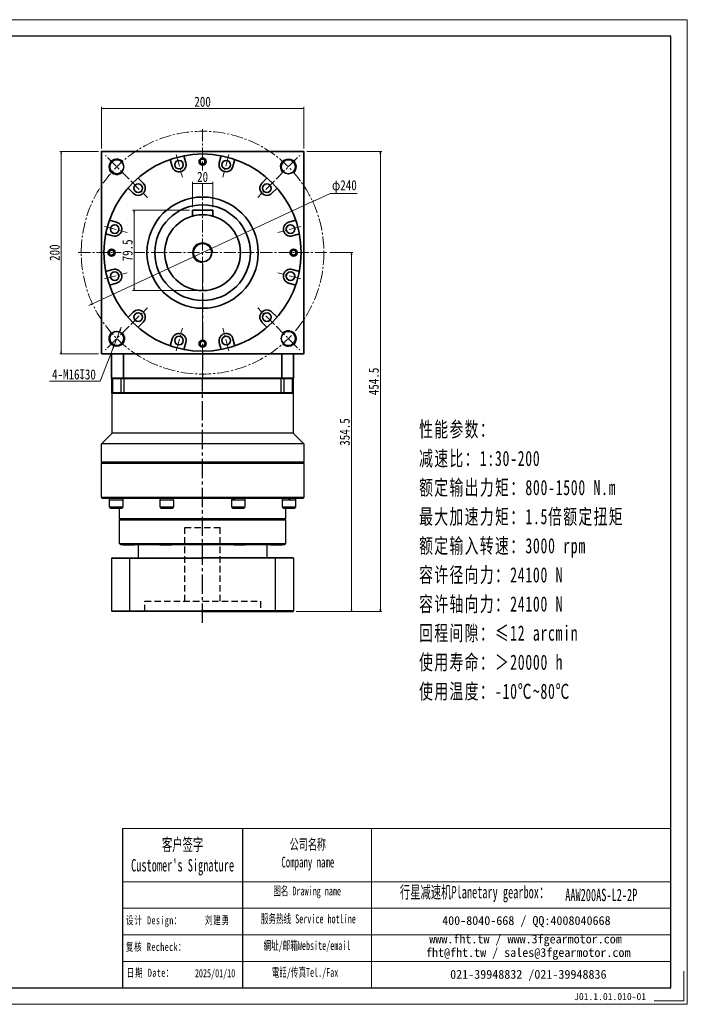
# Model space of a CAD drawing. Header units: millimetres. Extents: x -42 to 1349, y 12 to 985.
# Tile 5 of 5: x 681 to 1349, y 12 to 985. Entities that reach past the tile are written whole.
import ezdxf

# ---------------------------------------------------------------- set-up
doc = ezdxf.new("R2010")
doc.units = ezdxf.units.MM
for name, pattern in [('CENTER2', [28.575, 19.05, -3.175, 3.175, -3.175]), ('DASHED2', [9.525, 6.35, -3.175]), ('点画线', [18, 12, -2, 2, -2])]:
    doc.linetypes.add(name, pattern=pattern)
for name, color, linetype in [('1轮廓实线层', 7, 'Continuous'), ('3中心线层', 1, 'CENTER2'), ('4虚线层', 6, 'DASHED2'), ('6文字层', 3, 'Continuous'), ('7标注层', 4, 'Continuous')]:
    doc.layers.add(name, color=color, linetype=linetype)
for name, color, linetype, lineweight in [('SLD-0', 7, 'Continuous', 18), ('中心线层', 1, '点画线', 18), ('图框_外框线', 7, 'Continuous', 18), ('尺寸线层', 3, 'Continuous', 18), ('粗实线层', 7, 'Continuous', 35)]:
    doc.layers.add(name, color=color, linetype=linetype, lineweight=lineweight)
doc.styles.add('SLDTEXTSTYLE4', font='SimSun.ttf', dxfattribs={"width": 0.611111})
doc.styles.get("Standard").update_dxf_attribs({"font": 'SimSun.ttf'})
doc.styles.add('宋体', font='SimSun.ttf', dxfattribs={"width": 0.8})
doc.styles.add('标准', font='SimSun.ttf', dxfattribs={"width": 0.667})
doc.styles.add('样式 1', font='SimSun.ttf')
doc.dimstyles.new('A水平标注$0', dxfattribs={"dimtxt": 3.5, "dimasz": 2, "dimexe": 1.5, "dimexo": 3, "dimgap": 1.1, "dimtad": 1, "dimtoh": 1, "dimdec": 4, "dimdsep": 46, "dimtxsty": '宋体', "dimblk": 'OPEN', "dimcen": 3, "dimclrd": 3, "dimclre": 3, "dimclrt": 6, "dimadec": 0, "dimazin": 0, "dimtm": 1e-09, "dimtfac": 1, "dimtdec": 4, "dimtix": 1, "dimtmove": 0, "dimatfit": 3, "dimldrblk": 'OPEN', "dimfxl": 0, "dimlwd": 13, "dimlwe": 13, "dimarcsym": 0})
doc.dimstyles.new('D直径标注φ25', dxfattribs={"dimtxt": 3.5, "dimasz": 2, "dimexe": 1, "dimexo": 3, "dimtad": 1, "dimtoh": 1, "dimdec": 1, "dimdsep": 46, "dimtxsty": '宋体', "dimblk": 'OPEN', "dimcen": 3, "dimclrd": 3, "dimclre": 3, "dimclrt": 130, "dimadec": 0, "dimazin": 0, "dimtm": 1e-09, "dimtfac": 1, "dimtdec": 1, "dimtmove": 0, "dimatfit": 0, "dimldrblk": 'OPEN', "dimfxl": 0, "dimlwd": 13, "dimlwe": 13, "dimarcsym": 0})
doc.dimstyles.new('螺孔(M8-7H)', dxfattribs={"dimtxt": 3.5, "dimasz": 2, "dimexe": 1.25, "dimexo": 3, "dimtad": 1, "dimtoh": 1, "dimdec": 4, "dimdsep": 46, "dimtxsty": '宋体', "dimblk": 'OPEN', "dimcen": 3, "dimclrd": 3, "dimclre": 3, "dimclrt": 2, "dimadec": 0, "dimazin": 0, "dimtm": 1e-09, "dimtfac": 1, "dimtdec": 4, "dimtmove": 0, "dimatfit": 3, "dimldrblk": 'OPEN', "dimfxl": 0, "dimlwd": 9, "dimlwe": 9, "dimarcsym": 0})

# ---------------------------------------------------------------- blocks, each defined once
blk = doc.blocks.new('_Open')
at = {"color": 0, "linetype": 'ByBlock', "lineweight": -2}
for p, q in [((-1, 0.17), (0, 0)), ((-1, -0.17), (0, 0)), ((0, 0), (-1, 0))]:
    blk.add_line(p, q, dxfattribs=at)
blk = doc.blocks.new('*D41')
at = {"layer": 'Defpoints', "color": 0, "transparency": 16777216}
for p in [(961.5, 897.74), (761.5, 855.18), (961.5, 855.18)]:
    blk.add_point(p, dxfattribs=at)
at = {"layer": '尺寸线层', "color": 3, "lineweight": 13, "transparency": 16777216}
for p, q in [((761.5, 858.18), (761.5, 899.24)), ((763.5, 897.74), (959.5, 897.74)), ((961.5, 858.18), (961.5, 899.24))]:
    blk.add_line(p, q, dxfattribs=at)
at = {"layer": '尺寸线层', "color": 3, "lineweight": 13, "transparency": 16777216, "xscale": 2, "yscale": 2, "zscale": 2, "rotation": 180}
blk.add_blockref('_Open', (761.5, 897.74), dxfattribs=at)
at = {"layer": '尺寸线层', "color": 3, "lineweight": 13, "transparency": 16777216, "xscale": 2, "yscale": 2, "zscale": 2}
blk.add_blockref('_Open', (961.5, 897.74), dxfattribs=at)
at = {"layer": '尺寸线层', "color": 6, "transparency": 16777216, "insert": (861.5, 904.24), "char_height": 10, "attachment_point": 5, "style": '宋体', "bg_fill": 3, "box_fill_scale": 1.1, "bg_fill_color": 256, "bg_fill_true_color": 13158600, "bg_fill_transparency": 0}
blk.add_mtext('200', dxfattribs=at)
blk = doc.blocks.new('*D42')
at = {"layer": 'Defpoints', "color": 0, "transparency": 16777216}
for p in [(721.75, 855.18), (761.5, 855.18), (761.5, 655.18)]:
    blk.add_point(p, dxfattribs=at)
at = {"layer": '尺寸线层', "color": 3, "lineweight": 13, "transparency": 16777216}
for p, q in [((758.5, 855.18), (720.25, 855.18)), ((721.75, 657.18), (721.75, 853.18)), ((758.5, 655.18), (720.25, 655.18))]:
    blk.add_line(p, q, dxfattribs=at)
at = {"layer": '尺寸线层', "color": 3, "lineweight": 13, "transparency": 16777216, "xscale": 2, "yscale": 2, "zscale": 2}
for p, rotation in [((721.75, 855.18), 90), ((721.75, 655.18), 270)]:
    blk.add_blockref('_Open', p, dxfattribs=dict(at, rotation=rotation))
at = {"layer": '尺寸线层', "color": 6, "transparency": 16777216, "insert": (715.25, 755.18), "char_height": 10, "attachment_point": 5, "rotation": 90, "style": '宋体', "bg_fill": 3, "box_fill_scale": 1.1, "bg_fill_color": 256, "bg_fill_true_color": 13158600, "bg_fill_transparency": 0}
blk.add_mtext('200', dxfattribs=at)
blk = doc.blocks.new('*D43')
at = {"layer": 'Defpoints', "color": 0, "transparency": 16777216}
for p in [(970.34, 805.71), (752.66, 704.65)]:
    blk.add_point(p, dxfattribs=at)
at = {"layer": '尺寸线层', "color": 3, "lineweight": 13, "transparency": 16777216}
for p, q in [((972.16, 806.55), (987.59, 813.71)), ((987.59, 813.71), (1014.34, 813.71)), ((752.66, 704.65), (970.34, 805.71)), ((750.84, 703.81), (749.03, 702.97))]:
    blk.add_line(p, q, dxfattribs=at)
at = {"layer": '尺寸线层', "color": 3, "lineweight": 13, "transparency": 16777216, "xscale": 2, "yscale": 2, "zscale": 2}
for p, rotation in [((970.34, 805.71), 204.9021738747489), ((752.66, 704.65), 24.90217387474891)]:
    blk.add_blockref('_Open', p, dxfattribs=dict(at, rotation=rotation))
at = {"layer": '尺寸线层', "color": 130, "transparency": 16777216, "insert": (1001.71, 820.44), "char_height": 10, "attachment_point": 5, "style": '宋体'}
blk.add_mtext('φ240', dxfattribs=at)
blk = doc.blocks.new('*D22')
at = {"layer": 'Defpoints', "color": 0, "transparency": 16777216}
for p in [(851.5, 797.18), (793.83, 717.68), (861.5, 717.68)]:
    blk.add_point(p, dxfattribs=at)
at = {"layer": '尺寸线层', "color": 3, "lineweight": 13, "transparency": 16777216}
for p, q in [((848.5, 797.18), (792.33, 797.18)), ((793.83, 795.18), (793.83, 719.68)), ((858.5, 717.68), (792.33, 717.68))]:
    blk.add_line(p, q, dxfattribs=at)
at = {"layer": '尺寸线层', "color": 3, "lineweight": 13, "transparency": 16777216, "xscale": 2, "yscale": 2, "zscale": 2}
for p, rotation in [((793.83, 797.18), 90), ((793.83, 717.68), 270)]:
    blk.add_blockref('_Open', p, dxfattribs=dict(at, rotation=rotation))
at = {"layer": '尺寸线层', "color": 6, "transparency": 16777216, "insert": (787.33, 757.43), "char_height": 10, "attachment_point": 5, "rotation": 90, "style": '宋体', "bg_fill": 3, "box_fill_scale": 1.1, "bg_fill_color": 256, "bg_fill_true_color": 13158600, "bg_fill_transparency": 0}
blk.add_mtext('79.5', dxfattribs=at)
blk = doc.blocks.new('*D23')
at = {"layer": 'Defpoints', "color": 0, "transparency": 16777216}
for p in [(851.5, 797.08), (871.5, 797.08)]:
    blk.add_point(p, dxfattribs=at)
at = {"layer": '尺寸线层', "color": 3, "lineweight": 13, "transparency": 16777216}
for p, q in [((851.5, 800.08), (851.5, 825.04)), ((869.5, 823.54), (853.5, 823.54)), ((871.5, 800.08), (871.5, 825.04))]:
    blk.add_line(p, q, dxfattribs=at)
at = {"layer": '尺寸线层', "color": 3, "lineweight": 13, "transparency": 16777216, "xscale": 2, "yscale": 2, "zscale": 2, "rotation": 180}
blk.add_blockref('_Open', (851.5, 823.54), dxfattribs=at)
at = {"layer": '尺寸线层', "color": 3, "lineweight": 13, "transparency": 16777216, "xscale": 2, "yscale": 2, "zscale": 2}
blk.add_blockref('_Open', (871.5, 823.54), dxfattribs=at)
at = {"layer": '尺寸线层', "color": 6, "transparency": 16777216, "insert": (861.5, 830.04), "char_height": 10, "attachment_point": 5, "style": '宋体', "bg_fill": 3, "box_fill_scale": 1.1, "bg_fill_color": 256, "bg_fill_true_color": 13158600, "bg_fill_transparency": 0}
blk.add_mtext('20', dxfattribs=at)
at = {"layer": 'Defpoints', "color": 0, "transparency": 16777216}
blk.add_point((851.5, 823.54), dxfattribs=at)
blk = doc.blocks.new('*D24')
at = {"layer": 'Defpoints', "color": 0, "transparency": 16777216}
for p in [(961.5, 855.18), (1037.3, 855.18), (951.01, 400.68)]:
    blk.add_point(p, dxfattribs=at)
at = {"layer": '尺寸线层', "color": 3, "lineweight": 13, "transparency": 16777216}
for p, q in [((964.5, 855.18), (1038.8, 855.18)), ((1037.3, 402.68), (1037.3, 853.18)), ((954.01, 400.68), (1038.8, 400.68))]:
    blk.add_line(p, q, dxfattribs=at)
at = {"layer": '尺寸线层', "color": 3, "lineweight": 13, "transparency": 16777216, "xscale": 2, "yscale": 2, "zscale": 2}
for p, rotation in [((1037.3, 855.18), 90), ((1037.3, 400.68), 270)]:
    blk.add_blockref('_Open', p, dxfattribs=dict(at, rotation=rotation))
at = {"layer": '尺寸线层', "color": 6, "transparency": 16777216, "insert": (1030.8, 627.93), "char_height": 10, "attachment_point": 5, "rotation": 90, "style": '宋体'}
blk.add_mtext('454.5', dxfattribs=at)
blk = doc.blocks.new('*D25')
at = {"layer": 'Defpoints', "color": 0, "transparency": 16777216}
for p in [(984.5, 755.18), (951.01, 400.68), (1008.63, 400.68)]:
    blk.add_point(p, dxfattribs=at)
at = {"layer": '尺寸线层', "color": 3, "lineweight": 13, "transparency": 16777216}
for p, q in [((987.5, 755.18), (1010.13, 755.18)), ((1008.63, 753.18), (1008.63, 402.68)), ((954.01, 400.68), (1010.13, 400.68))]:
    blk.add_line(p, q, dxfattribs=at)
at = {"layer": '尺寸线层', "color": 3, "lineweight": 13, "transparency": 16777216, "xscale": 2, "yscale": 2, "zscale": 2}
for p, rotation in [((1008.63, 755.18), 90), ((1008.63, 400.68), 270)]:
    blk.add_blockref('_Open', p, dxfattribs=dict(at, rotation=rotation))
at = {"layer": '尺寸线层', "color": 6, "transparency": 16777216, "insert": (1002.13, 577.93), "char_height": 10, "attachment_point": 5, "rotation": 90, "style": '宋体'}
blk.add_mtext('354.5', dxfattribs=at)
blk = doc.blocks.new('*D44')
at = {"color": 3, "lineweight": 9, "transparency": 16777216}
for p, q in [((780.3, 679.64), (781.04, 681.5)), ((779.57, 677.77), (773.72, 662.88)), ((760.11, 628.22), (772.99, 661.02)), ((709.95, 628.22), (760.11, 628.22))]:
    blk.add_line(p, q, dxfattribs=at)
at = {"layer": 'Defpoints', "color": 0, "transparency": 16777216}
for p in [(779.57, 677.77), (773.72, 662.88)]:
    blk.add_point(p, dxfattribs=at)
at = {"color": 3, "lineweight": 9, "transparency": 16777216, "xscale": 2, "yscale": 2, "zscale": 2}
for p, rotation in [((779.57, 677.77), 248.5527755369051), ((773.72, 662.88), 68.55277553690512)]:
    blk.add_blockref('_Open', p, dxfattribs=dict(at, rotation=rotation))
at = {"color": 2, "transparency": 16777216, "insert": (734.28, 634.83), "char_height": 10, "attachment_point": 5, "style": '宋体'}
blk.add_mtext('4-M16{\\famgdt|b0|i0|c0|p0;x}{30}', dxfattribs=at)

msp = doc.modelspace()

# ---------------------------------------------------------------- linework, layer by layer
msp.add_line((900.87862, 186.01669), (900.87862, 28.73243))
at = {"layer": '1轮廓实线层', "linetype": 'Continuous', "lineweight": 30}
for p, q in [((771.50093, 630.68136), (772.00093, 631.18136)), ((771.50093, 630.68136), (772.80528, 630.68136)), ((771.50093, 630.68136), (771.50093, 616.68136)), ((773.17485, 631.18136), (772.00093, 631.18136)), ((772.80528, 630.68136), (773.17485, 631.18136)), ((772.80528, 630.68136), (780.67345, 630.68136)), ((772.80528, 616.68136), (772.80528, 630.68136)), ((781.01023, 631.18136), (773.17485, 631.18136)), ((780.67345, 630.68136), (781.01023, 631.18136)), ((780.67345, 630.68136), (784.04126, 630.68136)), ((780.67345, 630.68136), (780.67345, 616.68136)), ((784.04126, 631.18136), (781.01023, 631.18136)), ((938.9606, 631.18136), (784.04126, 631.18136)), ((784.04126, 630.68136), (784.04126, 631.18136)), ((784.04126, 630.68136), (938.9606, 630.68136)), ((784.04126, 616.68136), (784.04126, 630.68136)), ((941.99163, 631.18136), (938.9606, 631.18136)), ((938.9606, 630.68136), (938.9606, 631.18136)), ((938.9606, 630.68136), (942.32841, 630.68136)), ((938.9606, 630.68136), (938.9606, 616.68136)), ((942.32841, 630.68136), (941.99163, 631.18136)), ((949.82702, 631.18136), (941.99163, 631.18136)), ((942.32841, 616.68136), (942.32841, 630.68136)), ((942.32841, 630.68136), (950.19659, 630.68136)), ((950.19659, 630.68136), (949.82702, 631.18136)), ((951.00093, 631.18136), (949.82702, 631.18136)), ((950.19659, 630.68136), (950.19659, 616.68136)), ((950.19659, 630.68136), (951.50093, 630.68136)), ((951.00093, 631.18136), (951.50093, 630.68136)), ((951.50093, 616.68136), (951.50093, 630.68136)), ((772.80528, 616.68136), (771.50093, 616.68136)), ((772.00093, 616.18136), (771.50093, 616.68136)), ((772.00093, 576.68136), (772.00093, 616.18136)), ((772.00093, 616.18136), (773.17485, 616.18136)), ((780.67345, 616.68136), (772.80528, 616.68136)), ((773.17485, 616.18136), (772.80528, 616.68136)), ((773.17485, 616.18136), (781.01023, 616.18136)), ((784.04126, 616.68136), (780.67345, 616.68136)), ((781.01023, 616.18136), (780.67345, 616.68136)), ((781.01023, 616.18136), (784.04126, 616.18136)), ((938.9606, 616.68136), (784.04126, 616.68136)), ((784.04126, 616.18136), (784.04126, 616.68136)), ((784.04126, 616.18136), (861.50093, 616.18136)), ((861.50093, 616.18136), (938.9606, 616.18136)), ((942.32841, 616.68136), (938.9606, 616.68136)), ((938.9606, 616.18136), (938.9606, 616.68136)), ((938.9606, 616.18136), (941.99163, 616.18136)), ((941.99163, 616.18136), (942.32841, 616.68136)), ((941.99163, 616.18136), (949.82702, 616.18136)), ((950.19659, 616.68136), (942.32841, 616.68136)), ((949.82702, 616.18136), (950.19659, 616.68136)), ((949.82702, 616.18136), (951.00093, 616.18136)), ((951.50093, 616.68136), (950.19659, 616.68136)), ((951.50093, 616.68136), (951.00093, 616.18136)), ((951.00093, 616.18136), (951.00093, 576.68136)), ((761.50093, 566.18136), (772.00093, 576.68136)), ((951.00093, 576.68136), (772.00093, 576.68136)), ((951.00093, 576.68136), (961.50094, 566.18136)), ((761.50093, 548.18136), (761.50093, 566.18136)), ((961.50094, 566.18136), (761.50093, 566.18136)), ((961.50094, 566.18136), (961.50094, 548.18136)), ((762.00093, 547.68136), (761.50093, 548.18136)), ((861.50093, 548.18136), (761.50093, 548.18136)), ((761.50093, 547.18136), (762.00093, 547.68136)), ((761.50093, 513.18136), (761.50093, 547.18136)), ((761.50093, 547.18136), (861.50093, 547.18136)), ((861.50093, 547.68136), (762.00093, 547.68136)), ((961.50094, 548.18136), (861.50093, 548.18136)), ((961.00094, 547.68136), (861.50093, 547.68136)), ((861.50093, 547.18136), (961.50094, 547.18136)), ((961.50094, 548.18136), (961.00094, 547.68136)), ((961.00094, 547.68136), (961.50094, 547.18136)), ((961.50094, 547.18136), (961.50094, 513.18136)), ((762.00093, 512.68137), (761.50093, 513.18136)), ((961.50094, 513.18136), (761.50093, 513.18136)), ((762.00093, 512.68137), (961.00094, 512.68137)), ((769.54208, 503.58136), (769.54208, 510.58136)), ((777.7244, 510.58136), (769.54208, 510.58136)), ((769.60208, 510.58136), (769.60208, 512.68137)), ((782.54208, 510.58136), (777.7244, 510.58136)), ((782.48208, 512.68137), (782.48208, 510.58136)), ((782.54208, 510.58136), (782.54208, 503.58136)), ((819.60272, 503.58136), (819.60272, 510.58136)), ((831.73188, 510.58136), (819.60272, 510.58136)), ((819.66272, 512.2165), (819.66272, 512.68137)), ((832.60272, 510.58136), (831.73188, 510.58136)), ((832.54272, 512.68137), (832.54272, 510.58136)), ((832.60272, 510.58136), (832.60272, 503.58136)), ((890.39915, 503.58136), (890.39915, 510.58136)), ((903.39915, 510.58136), (890.39915, 510.58136)), ((890.45915, 510.58136), (890.45915, 512.68137)), ((903.33915, 512.68137), (903.33915, 510.58136)), ((903.39915, 510.58136), (903.39915, 503.58136)), ((940.45979, 503.58136), (940.45979, 510.58136)), ((953.45979, 510.58136), (940.45979, 510.58136)), ((940.51979, 510.58136), (940.51979, 512.68137)), ((953.39979, 512.68137), (953.39979, 510.58136)), ((953.45979, 510.58136), (953.45979, 503.58136)), ((961.50094, 513.18136), (961.00094, 512.68137)), ((777.7244, 503.58136), (769.54208, 503.58136)), ((770.54208, 502.58136), (777.46558, 502.58136)), ((777.46558, 502.58136), (781.54208, 502.58136)), ((782.54208, 503.58136), (777.7244, 503.58136)), ((779.50093, 492.18136), (779.50093, 502.58136)), ((831.73188, 503.58136), (819.60272, 503.58136)), ((820.60272, 502.58136), (830.86586, 502.58136)), ((830.86586, 502.58136), (831.60272, 502.58136)), ((832.60272, 503.58136), (831.73188, 503.58136)), ((903.39915, 503.58136), (890.39915, 503.58136)), ((891.39915, 502.58136), (902.39915, 502.58136)), ((953.45979, 503.58136), (940.45979, 503.58136)), ((941.45979, 502.58136), (952.45979, 502.58136)), ((943.50093, 502.58136), (943.50093, 492.18136)), ((780.00093, 491.68136), (779.50093, 492.18136)), ((943.50093, 492.18136), (779.50093, 492.18136)), ((779.50093, 491.18136), (780.00093, 491.68136)), ((779.50093, 467.48136), (779.50093, 491.18136)), ((779.50093, 491.18136), (943.50093, 491.18136)), ((780.00093, 491.68136), (943.00094, 491.68136)), ((943.50093, 492.18136), (943.00094, 491.68136)), ((943.00094, 491.68136), (943.50093, 491.18136)), ((943.50093, 491.18136), (943.50093, 467.48136)), ((780.30093, 466.68136), (779.50093, 467.48136)), ((861.50093, 467.48136), (779.50093, 467.48136)), ((943.50093, 467.48136), (861.50093, 467.48136)), ((943.50093, 467.48136), (942.70093, 466.68136)), ((780.30093, 466.68136), (861.50093, 466.68136)), ((783.00093, 466.58136), (794.00093, 466.58136)), ((798.00093, 453.68137), (798.00093, 466.68136)), ((819.50093, 466.58136), (830.50093, 466.58136)), ((861.50093, 466.68136), (942.70093, 466.68136)), ((892.50093, 466.58136), (903.50093, 466.58136)), ((925.00093, 466.68136), (925.00093, 453.68137)), ((929.00093, 466.58136), (940.00093, 466.58136)), ((772.0057, 453.68137), (771.5057, 453.18136)), ((771.5057, 453.18136), (771.5057, 401.18137)), ((789.5057, 453.18136), (789.68794, 453.68137)), ((789.5057, 401.18137), (789.5057, 453.18136)), ((933.5057, 453.18136), (933.32346, 453.68137)), ((933.5057, 401.18137), (933.5057, 453.18136)), ((951.0057, 453.68137), (951.5057, 453.18136)), ((951.5057, 453.18136), (951.5057, 401.18137)), ((772.0057, 400.68136), (771.5057, 401.18137)), ((861.5057, 400.68136), (772.0057, 400.68136)), ((789.5057, 401.18137), (789.68794, 400.68136)), ((861.5057, 400.68136), (951.0057, 400.68136)), ((933.5057, 401.18137), (933.32346, 400.68136)), ((951.0057, 400.68136), (951.5057, 401.18137))]:
    msp.add_line(p, q, dxfattribs=at)
at = {"layer": '1轮廓实线层'}
for p, q in [((771.5057, 453.18136), (861.5057, 453.18136)), ((772.0057, 453.68137), (861.5057, 453.68137)), ((951.0057, 453.68137), (861.5057, 453.68137)), ((951.5057, 453.18136), (861.5057, 453.18136)), ((771.5057, 401.18137), (861.5057, 401.18137)), ((951.5057, 401.18137), (861.5057, 401.18137))]:
    msp.add_line(p, q, dxfattribs=at)
at = {"layer": '1轮廓实线层', "linetype": 'Continuous', "lineweight": 30}
for centre, start, end in [((770.54208, 503.58136), 180, 270), ((781.54208, 503.58136), 270, 0), ((820.60272, 503.58136), 180, 270), ((831.60272, 503.58136), 270, 0), ((891.39915, 503.58136), 180, 270), ((902.39915, 503.58136), 270, 0), ((941.45979, 503.58136), 180, 270), ((952.45979, 503.58136), 270, 0), ((783.00093, 467.58136), 244.15806724, 270), ((794.00093, 467.58136), 270, 295.84193276), ((819.50093, 467.58136), 244.15806724, 270), ((830.50093, 467.58136), 270, 295.84193276), ((892.50093, 467.58136), 244.15806724, 270), ((903.50093, 467.58136), 270, 295.84193276), ((929.00093, 467.58136), 244.15806724, 270), ((940.00093, 467.58136), 270, 295.84193276)]:
    msp.add_arc(centre, 1, start, end, dxfattribs=at)
at = {"layer": '1轮廓实线层', "linetype": 'Continuous', "lineweight": 30, "extrusion": (0, 0, -1)}
for centre, major_axis, ratio, start_param, end_param in [((826.10272, 512.68136), (0.40198, 11.152), 0.576348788, 4.555574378, 4.691617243), ((826.10272, 510.58136), (0.40198, 11.152), 0.576348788, 4.691617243, 4.881013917), ((896.89915, 512.68136), (5.36053, 11.01843), 0.323918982, 4.366689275, 4.556085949), ((896.89915, 510.58136), (5.36053, 11.01843), 0.323918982, 4.556085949, 4.745482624), ((946.95979, 512.68136), (6.43685, 11.1538), 0.01805203, 1.560378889, 1.749775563), ((946.95979, 510.58136), (4.33788, 7.51669), 0.01805203, 1.277248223, 1.560378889), ((946.95979, 510.58136), (6.43685, 11.1538), 0.01805203, 1.370982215, 1.560378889)]:
    msp.add_ellipse(centre, major_axis=major_axis, ratio=ratio, start_param=start_param, end_param=end_param, dxfattribs=at)
at = {"layer": '3中心线层'}
for p, q in [((861.50093, 743.9825), (861.50093, 631.18136)), ((861.5057, 389.47426), (861.5057, 631.18136))]:
    msp.add_line(p, q, dxfattribs=at)
at = {"layer": '4虚线层'}
for p, q in [((844.0057, 483.68136), (879.0057, 483.68136)), ((844.0057, 410.68136), (844.0057, 483.68136)), ((879.0057, 410.68136), (879.0057, 483.68136)), ((804.3557, 410.68136), (918.6557, 410.68136)), ((804.3557, 400.68136), (804.3557, 410.68136)), ((918.6557, 410.68136), (918.6557, 400.68136))]:
    msp.add_line(p, q, dxfattribs=at)
at = {"layer": '7标注层', "color": 0}
msp.add_line((782.23222, 186.01669), (782.23222, 28.75932), dxfattribs=at)
at = {"layer": '中心线层'}
for p, q in [((861.50093, 631.18136), (861.50093, 878.18136)), ((788.81653, 827.86577), (765.44445, 851.23784)), ((934.18534, 827.86577), (957.55741, 851.23784)), ((790.4367, 826.2456), (806.99279, 809.68951)), ((932.56516, 826.2456), (916.00908, 809.68951)), ((958.57648, 781.19268), (935.96044, 775.13273)), ((738.50093, 755.18136), (984.50093, 755.18136)), ((958.57648, 729.17005), (935.96044, 735.23)), ((790.4367, 684.11713), (806.99279, 700.67322)), ((932.56516, 684.11713), (916.00908, 700.67322)), ((788.81653, 682.49696), (765.44445, 659.12488)), ((934.18534, 682.49696), (957.55741, 659.12488)), ((835.48962, 658.10582), (841.54957, 680.72185)), ((887.51225, 658.10582), (881.4523, 680.72185))]:
    msp.add_line(p, q, dxfattribs=at)
msp.add_circle((861.50093, 755.18136), 120, dxfattribs=at)
at = {"layer": '图框_外框线'}
for p, q in [((782.23222, 186.01669), (900.87862, 186.01669)), ((900.87862, 186.01669), (900.87862, 28.75932)), ((900.87862, 186.01669), (1324.48038, 186.01669)), ((1028.71214, 186.01669), (1028.71214, 28.75932)), ((782.23222, 133.53979), (900.87862, 133.53979)), ((900.87862, 133.53979), (1324.48038, 133.53979)), ((782.23222, 107.30133), (1324.48038, 107.30133)), ((782.23222, 81.06288), (1324.48038, 81.06288)), ((782.23222, 54.82443), (1324.48038, 54.82443))]:
    msp.add_line(p, q, dxfattribs=at)
at = {"layer": '图框_外框线', "color": 3}
msp.add_lwpolyline([(1337.58511, 45.14024), (1337.58511, 15.65459), (1308.09946, 15.65459)], dxfattribs=at)
at = {"layer": '粗实线层'}
for p, q in [((844.9687, 843.92642), (843.37235, 849.88408)), ((878.03316, 843.92642), (879.62951, 849.88408)), ((831.44574, 840.30296), (829.84939, 846.26061)), ((891.55613, 840.30296), (893.15248, 846.26061)), ((802.81107, 823.77072), (798.44976, 828.13203)), ((920.19079, 823.77072), (924.5521, 828.13203)), ((792.91157, 813.87123), (788.55027, 818.23254)), ((930.09029, 813.87123), (934.4516, 818.23254)), ((776.37934, 785.23656), (770.42168, 786.83291)), ((946.62252, 785.23656), (952.58018, 786.83291)), ((772.75587, 771.7136), (766.79822, 773.30995)), ((950.24599, 771.7136), (956.20365, 773.30995)), ((772.75587, 738.64913), (766.79822, 737.05278)), ((950.24599, 738.64913), (956.20365, 737.05278)), ((776.37934, 725.12617), (770.42168, 723.52982)), ((946.62252, 725.12617), (952.58018, 723.52982)), ((792.91157, 696.4915), (788.55027, 692.13019)), ((930.09029, 696.4915), (934.4516, 692.13019)), ((802.81107, 686.59201), (798.44976, 682.2307)), ((920.19079, 686.59201), (924.5521, 682.2307)), ((831.44574, 670.05977), (829.84939, 664.10212)), ((844.9687, 666.43631), (843.37235, 660.47865)), ((878.03316, 666.43631), (879.62951, 660.47865)), ((891.55613, 670.05977), (893.15248, 664.10212)), ((771.50093, 655.18136), (771.50093, 631.18136)), ((783.21139, 631.18136), (783.21139, 655.18136)), ((939.79048, 631.18136), (939.79048, 655.18136)), ((951.50093, 631.18136), (951.50093, 655.18136))]:
    msp.add_line(p, q, dxfattribs=at)
msp.add_lwpolyline([(761.50093, 655.18136), (761.50093, 855.18136), (961.50093, 855.18136), (961.50093, 655.18136)], close=True, dxfattribs=at)
for centre, radius in [((776.64812, 840.03418), 7), ((861.50093, 845.18136), 3.5), ((861.50093, 845.18136), 2.5), ((946.35375, 840.03418), 7), ((838.20722, 842.11469), 4.25), ((884.79465, 842.11469), 4.25), ((797.86132, 818.82097), 4.25), ((925.14054, 818.82097), 4.25), ((861.50093, 755.18136), 55), ((861.50093, 755.18136), 47.25), ((774.56761, 778.47508), 4.25), ((948.43426, 778.47508), 4.25), ((771.50093, 755.18136), 3.5), ((771.50093, 755.18136), 2.5), ((951.50093, 755.18136), 3.5), ((951.50093, 755.18136), 2.5), ((774.56761, 731.88765), 4.25), ((948.43426, 731.88765), 4.25), ((797.86132, 691.54175), 4.25), ((925.14054, 691.54175), 4.25), ((776.64812, 670.32855), 7), ((838.20722, 668.24804), 4.25), ((884.79465, 668.24804), 4.25), ((946.35375, 670.32855), 7), ((861.50093, 665.18136), 3.5), ((861.50093, 665.18136), 2.5)]:
    msp.add_circle(centre, radius, dxfattribs=at)
at = {"layer": '粗实线层', "lineweight": 18}
for centre, radius, start, end in [((776.64812, 840.03418), 8, 43.08978683, 315), ((861.50093, 845.18136), 3, 358.42285278, 270), ((946.35375, 840.03418), 8, 313.08978683, 225), ((771.50093, 755.18136), 3, 88.42285278, 360), ((951.50093, 755.18136), 3, 268.42285278, 180), ((776.64812, 670.32855), 8, 133.08978683, 45), ((946.35375, 670.32855), 8, 223.08978683, 135), ((861.50093, 665.18136), 3, 178.42285278, 90)]:
    msp.add_arc(centre, radius, start, end, dxfattribs=at)
at = {"layer": '粗实线层'}
for centre, radius, start, end in [((828.88346, 846.00179), 1, 15.00003941, 109.75527409), ((894.1184, 846.00179), 1, 70.24472591, 164.99996059), ((838.20722, 842.11469), 7, 195, 15), ((884.79465, 842.11469), 7, 165, 345), ((799.15687, 828.83914), 1, 130.24472591, 224.99996059), ((923.84499, 828.83914), 1, 315.00003941, 49.75527409), ((787.84316, 817.52543), 1, 45.00003941, 139.75527409), ((797.86132, 818.82097), 7, 225, 45), ((925.14054, 818.82097), 7, 135, 315), ((935.1587, 817.52543), 1, 40.24472591, 134.99996059), ((770.6805, 787.79884), 1, 160.24472591, 254.99996059), ((774.56761, 778.47508), 7, 255, 75), ((948.43426, 778.47508), 7, 105, 285), ((952.32136, 787.79884), 1, 285.00003941, 19.75527409), ((956.46247, 772.34402), 1, 10.24472591, 104.99996059), ((774.56761, 731.88765), 7, 285, 105), ((948.43426, 731.88765), 7, 75, 255), ((956.46247, 738.01871), 1, 255.00003941, 349.75527409), ((770.6805, 722.56389), 1, 105.00003941, 199.75527409), ((952.32136, 722.56389), 1, 340.24472591, 74.99996059), ((787.84316, 692.8373), 1, 220.24472591, 314.99996059), ((797.86132, 691.54175), 7, 315, 135), ((925.14054, 691.54175), 7, 45, 225), ((935.1587, 692.8373), 1, 225.00003941, 319.75527409), ((799.15687, 681.52359), 1, 135.00003941, 229.75527409), ((923.84499, 681.52359), 1, 310.24472591, 44.99996059), ((838.20722, 668.24804), 7, 345, 165), ((884.79465, 668.24804), 7, 15, 195), ((828.88346, 664.36094), 1, 250.24472591, 344.99996059), ((894.1184, 664.36094), 1, 195.00003941, 289.75527409), ((844.33828, 660.21983), 1, 165.00003941, 259.75527409), ((878.66359, 660.21983), 1, 280.24472591, 14.99996059)]:
    msp.add_arc(centre, radius, start, end, dxfattribs=at)

# ---------------------------------------------------------------- texts
at = {"layer": '6文字层', "insert": (1228.9559, 23.52309), "char_height": 6.9781683, "width": 43.1693644, "attachment_point": 1, "style": '样式 1'}
msp.add_mtext('J01.1.01.010-01', dxfattribs=at)
at = {"layer": 'SLD-0', "color": 1, "attachment_point": 2}
for s, insert, char_height, width, style in [("{\\fSimSun|b1|i0|c134|p2;客户签字\\PCustomer's Signature}", (841.75993, 176.30826), 12.2446115, 152.3242296, 'SLDTEXTSTYLE4'), ('{\\fSimSun|b1|i0|c134|p2;公司名称\\PCompany name}', (965.60615, 175.65826), 10.4953813, 135.882418, 'SLDTEXTSTYLE4'), ('{\\fSimSun|b1|i0|c134|p2;图名 Drawing name}', (964.88874, 128.7031), 8.7461511, 111.8517653, 'SLDTEXTSTYLE4'), ('{\\fSimSun|b1|i0|c134|p2;  \\H1.1667x;行星减速机Planetary gearbox\\fSimSun|b0|i0|c134|p2;：}', (1126.12951, 129.37776), 10.4953813, 165.0675793, 'SLDTEXTSTYLE4'), ('\\pt61.22306;{\\fSimSun|b1|i0|c134|p2;\\C256;AAW200AS-L2-2P}', (1255.79545, 126.59118), 12.2446115, 89.1099146, 'SLDTEXTSTYLE4'), ('{\\fNSimSun|b0|i0|c134|p49;\\T1.1;设计 \\fNSimSun|b0|i0|c0|p49;Design\\fNSimSun|b0|i0|c134|p49;：}', (813.45207, 99.3866), 8, 67.5593239, '标准'), ('{\\fSimSun|b0|i0|c134|p2;\\T1.1;刘建勇}', (876.13952, 99.45063), 8, 31.8719969, '标准'), ('{\\fSimSun|b1|i0|c134|p2;服务热线 Service hotline}', (966.129, 101.201), 8.7461511, 124.6136118, 'SLDTEXTSTYLE4'), ('{\\fNSimSun|b0|i0|c134|p49;\\T1.1;复核 \\fNSimSun|b0|i0|c0|p49;Recheck\\fNSimSun|b0|i0|c134|p49;：}', (815.53256, 73.16092), 8, 79.5031168, '标准'), ('{\\fSimSun|b1|i0|c134|p2;網址/邮箱Website/email}', (964.76714, 74.85022), 8.7461511, 129.7110408, 'SLDTEXTSTYLE4'), ('{\\fSimSun|b1|i0|c134|p2;電話/传真Tel./Fax}', (962.80762, 48.29399), 8.7461511, 131.2710844, 'SLDTEXTSTYLE4'), ('{\\fNSimSun|b0|i0|c134|p49;\\T1.1;日期 Date：}', (809.88175, 47.54752), 8, 71.7931961, '标准'), ('2025/01/10', (873.86651, 47.0933), 8, 31.8719969, '标准')]:
    msp.add_mtext(s, dxfattribs=dict(at, insert=insert, char_height=char_height, width=width, style=style))
at = {"layer": 'SLD-0', "color": 1, "char_height": 8.7461511, "attachment_point": 2}
for s, insert, width in [('{\\fSimSun|b1|i0|c134|p2;400-8040-668 / QQ:4008040668}', (1181.72494, 99.52982), 254.6477679), ('{\\fSimSun|b1|i0|c134|p2;www.fht.tw / www.3fgearmotor.com }', (1180.91849, 81.31276), 254.9344308), ('\\pt104.95381;{\\fSimSun|b1|i0|c134|p2;fht@fht.tw / sales@3fgearmotor.com }', (1183.58397, 67.99469), 254.9344308), ('{\\fSimSun|b1|i0|c134|p2;021-39948832 /021-39948836 }', (1183.67542, 46.38171), 194.661723)]:
    msp.add_mtext(s, dxfattribs=dict(at, insert=insert, width=width))
at = {"layer": '尺寸线层', "insert": (1075.64653, 588.13485), "char_height": 15, "width": 238.0879491, "attachment_point": 1, "line_spacing_factor": 1.15057, "style": '标准'}
msp.add_mtext('{\\T1.1;性能参数：\\P减速比：1:30-200\\P额定输出力矩：800-1500 N.m\\P最大加速力矩：1.5倍额定扭矩\\P额定输入转速：3000 rpm\\P容许径向力：24100 N\\P容许轴向力：24100 N\\P回程间隙：≤12 arcmin\\P使用寿命：＞20000 h\\P使用温度：-10℃~80℃}', dxfattribs=at)

# ---------------------------------------------------------------- dimensions: what is measured, and where the dimension line sits
at = {"layer": '尺寸线层'}
dim = msp.add_linear_dim(base=(1008.63417, 400.68136), p1=(984.50093, 755.18136), p2=(951.0057, 400.68136), angle=90, dimstyle='A水平标注$0', override={"dimtxt": 10, "dimgap": 1.5, "dimtfill": 0}, dxfattribs=at)
dim.commit()
dim.dimension.update_dxf_attribs({"geometry": '*D25', "text_midpoint": (1002.13417, 577.93136)})

# ---------------------------------------------------------------- next in the draw order: dimensions: what is measured, and where the dimension line sits
dim = msp.add_linear_dim(base=(961.50093, 897.73621), p1=(761.50093, 855.18136), p2=(961.50093, 855.18136), dimstyle='A水平标注$0', override={"dimtxt": 10, "dimgap": 1.5, "dimblk": 'Open', "dimtfill": 1, "dimtfillclr": 256}, dxfattribs=at)
dim.commit()
dim.dimension.update_dxf_attribs({"geometry": '*D41', "text_midpoint": (861.50093, 897.73621), "dimtype": 160})

# ---------------------------------------------------------------- next in the draw order: linework, layer by layer
at = {"layer": '中心线层'}
for p, q in [((835.48962, 852.25691), (841.54957, 829.64087)), ((887.51225, 852.25691), (881.4523, 829.64087))]:
    msp.add_line(p, q, dxfattribs=at)
at = {"layer": '粗实线层'}
for centre, start, end in [((844.33828, 850.1429), 100.24472591, 194.99996059), ((878.66359, 850.1429), 345.00003941, 79.75527409)]:
    msp.add_arc(centre, 1, start, end, dxfattribs=at)

# ---------------------------------------------------------------- next in the draw order: dimensions: what is measured, and where the dimension line sits
at = {"layer": '尺寸线层'}
dim = msp.add_linear_dim(base=(721.74857, 855.18136), p1=(761.50093, 655.18136), p2=(761.50093, 855.18136), angle=90, dimstyle='A水平标注$0', override={"dimtxt": 10, "dimgap": 1.5, "dimblk": 'Open', "dimtfill": 1, "dimtfillclr": 256}, dxfattribs=at)
dim.commit()
dim.dimension.update_dxf_attribs({"geometry": '*D42', "text_midpoint": (721.74857, 755.18136), "dimtype": 160})
dim = msp.add_linear_dim(base=(1037.29705, 855.18136), p1=(951.0057, 400.68136), p2=(961.50093, 855.18136), angle=90, dimstyle='A水平标注$0', override={"dimtxt": 10, "dimgap": 1.5, "dimtfill": 0}, dxfattribs=at)
dim.commit()
dim.dimension.update_dxf_attribs({"geometry": '*D24', "text_midpoint": (1030.79705, 627.93136)})

# ---------------------------------------------------------------- next in the draw order: linework, layer by layer
at = {"layer": '中心线层'}
for p, q in [((764.42539, 781.19268), (787.04142, 775.13273)), ((764.42539, 729.17005), (787.04142, 735.23))]:
    msp.add_line(p, q, dxfattribs=at)
at = {"layer": '粗实线层'}
msp.add_circle((861.50093, 755.18136), 97.5, dxfattribs=at)
for centre, start, end in [((766.5394, 772.34402), 75.00003941, 169.75527409), ((766.5394, 738.01871), 190.24472591, 284.99996059)]:
    msp.add_arc(centre, 1, start, end, dxfattribs=at)

# ---------------------------------------------------------------- next in the draw order: dimensions: what is measured, and where the dimension line sits
dim = msp.add_diameter_dim_2p(p1=(779.57327, 677.77459), p2=(773.72297, 662.88251), text='4-M<>{\\famgdt|b0|i0|c0|p0;x}{30}', dimstyle='螺孔(M8-7H)', override={"dimtxt": 10, "dimgap": 1.5, "dimpost": '<>', "dimcen": 0, "dimtvp": 0.1, "dimtfill": 0})
dim.commit()
dim.dimension.update_dxf_attribs({"geometry": '*D44', "text_midpoint": (734.28022, 628.22346), "dimtype": 163})
at = {"layer": '尺寸线层'}
dim = msp.add_diameter_dim_2p(p1=(752.65757, 704.65294), p2=(970.3443, 805.70979), dimstyle='D直径标注φ25', override={"dimtxt": 10, "dimgap": 1.5, "dimpost": 'φ<>', "dimtfill": 0}, dxfattribs=at)
dim.commit()
dim.dimension.update_dxf_attribs({"geometry": '*D43', "text_midpoint": (1001.71188, 813.71401), "dimtype": 163})

# ---------------------------------------------------------------- next in the draw order: dimensions: what is measured, and where the dimension line sits
dim = msp.add_linear_dim(base=(793.8292, 717.68136), p1=(851.50093, 797.18136), p2=(861.50093, 717.68136), angle=270, dimstyle='A水平标注$0', override={"dimtxt": 10, "dimgap": 1.5, "dimblk": 'Open', "dimtfill": 1, "dimtfillclr": 256}, dxfattribs=at)
dim.commit()
dim.dimension.update_dxf_attribs({"geometry": '*D22', "text_midpoint": (793.8292, 757.43136), "dimtype": 160})

# ---------------------------------------------------------------- next in the draw order: linework, layer by layer
at = {"layer": '粗实线层'}
msp.add_circle((861.50093, 755.18136), 9, dxfattribs=at)
at = {"layer": '粗实线层', "lineweight": 18}
msp.add_arc((861.50093, 755.18136), 10, 0, 270, dxfattribs=at)

# ---------------------------------------------------------------- next in the draw order: dimensions: what is measured, and where the dimension line sits
at = {"layer": '尺寸线层'}
dim = msp.add_linear_dim(base=(851.50093, 823.5386), p1=(871.50093, 797.08136), p2=(851.50093, 797.08136), dimstyle='A水平标注$0', override={"dimtxt": 10, "dimgap": 1.5, "dimblk": 'Open', "dimtfill": 1, "dimtfillclr": 256}, dxfattribs=at)
dim.commit()
dim.dimension.update_dxf_attribs({"geometry": '*D23', "text_midpoint": (861.50093, 823.5386), "dimtype": 160})

# ---------------------------------------------------------------- next in the draw order: linework, layer by layer
at = {"layer": '图框_外框线', "color": 3}
msp.add_lwpolyline([(-35.13557, 12.37841), (1340.86129, 12.37841), (1340.86129, 985.40476), (-35.13557, 985.40476)], close=True, dxfattribs=at)
at = {"layer": '图框_外框线', "color": 3, "lineweight": 25}
msp.add_lwpolyline([(46.769, 28.75932), (1324.48038, 28.75932), (1324.48038, 969.02385), (46.769, 969.02385)], close=True, dxfattribs=at)
at = {"layer": '粗实线层'}
for p, q in [((871.50093, 797.18136), (851.50093, 797.18136)), ((851.50093, 797.18136), (851.50093, 791.32344)), ((871.50093, 797.18136), (871.50093, 791.32344))]:
    msp.add_line(p, q, dxfattribs=at)
msp.add_circle((861.50093, 755.18136), 37.5, dxfattribs=at)

doc.saveas('drawing.dxf')
